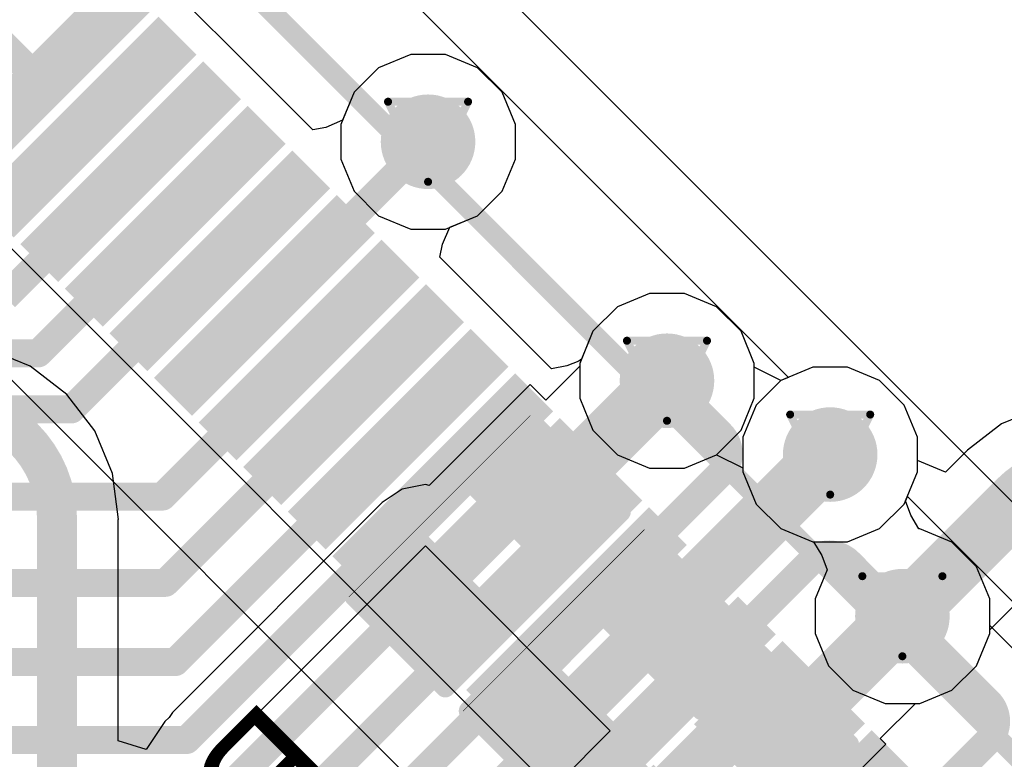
# Model space of a CAD drawing. Header units: inches. Extents: x 0 to 12.2, y 0 to 7.
# Tile 45 of 154: x 1.777 to 2.022, y 2.156 to 2.34. Entities that reach past the tile are written whole.
import ezdxf

# ---------------------------------------------------------------- set-up
doc = ezdxf.new("R2010")
doc.units = ezdxf.units.IN
doc.header["$MEASUREMENT"] = 0
for name, color, linetype in [('Bottom Layer', 5, 'Continuous'), ('Bottom Overlay', 54, 'Continuous'), ('Bottom Paste', 16, 'Continuous'), ('Bottom Solder', 6, 'Continuous'), ('Drill Drawing', 1, 'Continuous'), ('Layer 1', 16, 'Continuous'), ('Layer 2', 76, 'Continuous'), ('Top Layer', 1, 'Continuous'), ('Top Overlay', 2, 'Continuous'), ('Top Paste', 8, 'Continuous'), ('Top Solder', 216, 'Continuous'), ('Via Holes', 16, 'Continuous')]:
    doc.layers.add(name, color=color, linetype=linetype)
doc.styles.add('Arial', font='txt', dxfattribs={"height": 0.2})

# ---------------------------------------------------------------- blocks, each defined once
blk = doc.blocks.new('LQFP_128_EP_14_14__28')
at = {"layer": 'Top Layer'}
for points in [[(-0.248037, -0.2696725), (-0.240163, -0.2696725), (-0.240163, -0.3287275), (-0.248037, -0.3287275)], [(-0.232287, -0.2696725), (-0.224413, -0.2696725), (-0.224413, -0.3287275), (-0.232287, -0.3287275)], [(-0.2165371, -0.2696725), (-0.2086631, -0.2696725), (-0.2086631, -0.3287275), (-0.2165371, -0.3287275)], [(-0.200787, -0.2696725), (-0.192913, -0.2696725), (-0.192913, -0.3287275), (-0.200787, -0.3287275)], [(-0.185037, -0.2696725), (-0.177163, -0.2696725), (-0.177163, -0.3287275), (-0.185037, -0.3287275)], [(-0.1692871, -0.2696725), (-0.1614131, -0.2696725), (-0.1614131, -0.3287275), (-0.1692871, -0.3287275)], [(-0.153537, -0.2696725), (-0.145663, -0.2696725), (-0.145663, -0.3287275), (-0.153537, -0.3287275)], [(-0.1377971, -0.2696725), (-0.1299231, -0.2696725), (-0.1299231, -0.3287275), (-0.1377971, -0.3287275)], [(-0.1220371, -0.2696725), (-0.1141631, -0.2696725), (-0.1141631, -0.3287275), (-0.1220371, -0.3287275)], [(-0.106297, -0.2696725), (-0.098423, -0.2696725), (-0.098423, -0.3287275), (-0.106297, -0.3287275)], [(-0.090537, -0.2696725), (-0.082663, -0.2696725), (-0.082663, -0.3287275), (-0.090537, -0.3287275)], [(-0.074807, -0.2696725), (-0.066933, -0.2696725), (-0.066933, -0.3287275), (-0.074807, -0.3287275)], [(-0.0590371, -0.2696725), (-0.0511631, -0.2696725), (-0.0511631, -0.3287275), (-0.0590371, -0.3287275)], [(-0.0433071, -0.2696725), (-0.0354331, -0.2696725), (-0.0354331, -0.3287275), (-0.0433071, -0.3287275)], [(-0.027557, -0.2696725), (-0.019683, -0.2696725), (-0.019683, -0.3287275), (-0.027557, -0.3287275)], [(-0.011807, -0.2696725), (-0.003933, -0.2696725), (-0.003933, -0.3287275), (-0.011807, -0.3287275)], [(0.003933, -0.2696725), (0.011807, -0.2696725), (0.011807, -0.3287275), (0.003933, -0.3287275)], [(0.019683, -0.2696725), (0.027557, -0.2696725), (0.027557, -0.3287275), (0.019683, -0.3287275)]]:
    blk.add_hatch(color=1, dxfattribs=at).paths.add_polyline_path(points)
at = {"layer": 'Top Paste'}
for points in [[(-0.248037, -0.2696725), (-0.240163, -0.2696725), (-0.240163, -0.3287275), (-0.248037, -0.3287275)], [(-0.232287, -0.2696725), (-0.224413, -0.2696725), (-0.224413, -0.3287275), (-0.232287, -0.3287275)], [(-0.2165371, -0.2696725), (-0.2086631, -0.2696725), (-0.2086631, -0.3287275), (-0.2165371, -0.3287275)], [(-0.200787, -0.2696725), (-0.192913, -0.2696725), (-0.192913, -0.3287275), (-0.200787, -0.3287275)], [(-0.185037, -0.2696725), (-0.177163, -0.2696725), (-0.177163, -0.3287275), (-0.185037, -0.3287275)], [(-0.1692871, -0.2696725), (-0.1614131, -0.2696725), (-0.1614131, -0.3287275), (-0.1692871, -0.3287275)], [(-0.153537, -0.2696725), (-0.145663, -0.2696725), (-0.145663, -0.3287275), (-0.153537, -0.3287275)], [(-0.1377971, -0.2696725), (-0.1299231, -0.2696725), (-0.1299231, -0.3287275), (-0.1377971, -0.3287275)], [(-0.1220371, -0.2696725), (-0.1141631, -0.2696725), (-0.1141631, -0.3287275), (-0.1220371, -0.3287275)], [(-0.106297, -0.2696725), (-0.098423, -0.2696725), (-0.098423, -0.3287275), (-0.106297, -0.3287275)], [(-0.090537, -0.2696725), (-0.082663, -0.2696725), (-0.082663, -0.3287275), (-0.090537, -0.3287275)], [(-0.074807, -0.2696725), (-0.066933, -0.2696725), (-0.066933, -0.3287275), (-0.074807, -0.3287275)], [(-0.0590371, -0.2696725), (-0.0511631, -0.2696725), (-0.0511631, -0.3287275), (-0.0590371, -0.3287275)], [(-0.0433071, -0.2696725), (-0.0354331, -0.2696725), (-0.0354331, -0.3287275), (-0.0433071, -0.3287275)], [(-0.027557, -0.2696725), (-0.019683, -0.2696725), (-0.019683, -0.3287275), (-0.027557, -0.3287275)], [(-0.011807, -0.2696725), (-0.003933, -0.2696725), (-0.003933, -0.3287275), (-0.011807, -0.3287275)], [(0.003933, -0.2696725), (0.011807, -0.2696725), (0.011807, -0.3287275), (0.003933, -0.3287275)], [(0.019683, -0.2696725), (0.027557, -0.2696725), (0.027557, -0.3287275), (0.019683, -0.3287275)]]:
    blk.add_hatch(color=8, dxfattribs=at).paths.add_polyline_path(points)
at = {"layer": 'Top Solder'}
for points in [[(-0.2507929, -0.2669166), (-0.2374071, -0.2669166), (-0.2374071, -0.3314834), (-0.2507929, -0.3314834)], [(-0.2350429, -0.2669166), (-0.2216571, -0.2669166), (-0.2216571, -0.3314834), (-0.2350429, -0.3314834)], [(-0.219293, -0.2669166), (-0.2059072, -0.2669166), (-0.2059072, -0.3314834), (-0.219293, -0.3314834)], [(-0.2035429, -0.2669166), (-0.1901571, -0.2669166), (-0.1901571, -0.3314834), (-0.2035429, -0.3314834)], [(-0.1877929, -0.2669166), (-0.1744071, -0.2669166), (-0.1744071, -0.3314834), (-0.1877929, -0.3314834)], [(-0.172043, -0.2669166), (-0.1586572, -0.2669166), (-0.1586572, -0.3314834), (-0.172043, -0.3314834)], [(-0.1562929, -0.2669166), (-0.1429071, -0.2669166), (-0.1429071, -0.3314834), (-0.1562929, -0.3314834)], [(-0.140553, -0.2669166), (-0.1271672, -0.2669166), (-0.1271672, -0.3314834), (-0.140553, -0.3314834)], [(-0.124793, -0.2669166), (-0.1114072, -0.2669166), (-0.1114072, -0.3314834), (-0.124793, -0.3314834)], [(-0.1090529, -0.2669166), (-0.0956671, -0.2669166), (-0.0956671, -0.3314834), (-0.1090529, -0.3314834)], [(-0.0932929, -0.2669166), (-0.0799071, -0.2669166), (-0.0799071, -0.3314834), (-0.0932929, -0.3314834)], [(-0.0775629, -0.2669166), (-0.0641771, -0.2669166), (-0.0641771, -0.3314834), (-0.0775629, -0.3314834)], [(-0.061793, -0.2669166), (-0.0484072, -0.2669166), (-0.0484072, -0.3314834), (-0.061793, -0.3314834)], [(-0.046063, -0.2669166), (-0.0326772, -0.2669166), (-0.0326772, -0.3314834), (-0.046063, -0.3314834)], [(-0.0303129, -0.2669166), (-0.0169271, -0.2669166), (-0.0169271, -0.3314834), (-0.0303129, -0.3314834)], [(-0.0145629, -0.2669166), (-0.0011771, -0.2669166), (-0.0011771, -0.3314834), (-0.0145629, -0.3314834)], [(0.0011771, -0.2669166), (0.0145629, -0.2669166), (0.0145629, -0.3314834), (0.0011771, -0.3314834)], [(0.0169271, -0.2669166), (0.0303129, -0.2669166), (0.0303129, -0.3314834), (0.0169271, -0.3314834)]]:
    blk.add_hatch(color=216, dxfattribs=at).paths.add_polyline_path(points)
at = {"layer": 'Top Overlay', "const_width": 0.005}
blk.add_lwpolyline([(-0.24606, -0.24606), (0.24606, -0.24606)], dxfattribs=at)
blk = doc.blocks.new('R___0402_B_145')
at = {"layer": 'Bottom Layer'}
for points in [[(-0.0095, 0.0125), (-0.0095, -0.0125), (-0.0275, -0.0125), (-0.0275, 0.0125)], [(0.0275, 0.0125), (0.0275, -0.0125), (0.0095, -0.0125), (0.0095, 0.0125)]]:
    blk.add_hatch(color=5, dxfattribs=at).paths.add_polyline_path(points)
at = {"layer": 'Bottom Paste'}
for points in [[(-0.0095, 0.0125), (-0.0095, -0.0125), (-0.0275, -0.0125), (-0.0275, 0.0125)], [(0.0275, 0.0125), (0.0275, -0.0125), (0.0095, -0.0125), (0.0095, 0.0125)]]:
    blk.add_hatch(color=16, dxfattribs=at).paths.add_polyline_path(points)
at = {"layer": 'Bottom Solder'}
for points in [[(-0.0073346, 0.0146654), (-0.0073346, -0.0146654), (-0.0296654, -0.0146654), (-0.0296654, 0.0146654)], [(0.0296654, 0.0146654), (0.0296654, -0.0146654), (0.0073346, -0.0146654), (0.0073346, 0.0146654)]]:
    blk.add_hatch(color=6, dxfattribs=at).paths.add_polyline_path(points)
at = {"layer": 'Bottom Overlay'}
for points, const_width in [([(-0.031, 0.016), (0.031, 0.016)], 0.005), ([(-0.031, 0.016), (-0.031, -0.016)], 0.005), ([(0.031, 0.016), (0.031, -0.016)], 0.005), ([(-0.032, 0.017), (0.032, 0.017)], 0.000127), ([(-0.031, -0.016), (0.031, -0.016)], 0.005)]:
    blk.add_lwpolyline(points, dxfattribs=dict(at, const_width=const_width))
for points, const_width in [([(-0.03225, 0.016, 1), (-0.02975, 0.016, 1)], 0.0025), ([(-0.03225, 0.016, 1), (-0.02975, 0.016, 1)], 0.0025), ([(0.02975, 0.016, 1), (0.03225, 0.016, 1)], 0.0025), ([(0.02975, 0.016, 1), (0.03225, 0.016, 1)], 0.0025), ([(-0.0320317, 0.017, 1), (-0.0319683, 0.017, 1)], 6.35e-05), ([(0.0319683, 0.017, 1), (0.0320317, 0.017, 1)], 6.35e-05), ([(-0.03225, -0.016, 1), (-0.02975, -0.016, 1)], 0.0025), ([(-0.03225, -0.016, 1), (-0.02975, -0.016, 1)], 0.0025), ([(0.02975, -0.016, 1), (0.03225, -0.016, 1)], 0.0025), ([(0.02975, -0.016, 1), (0.03225, -0.016, 1)], 0.0025)]:
    blk.add_lwpolyline(points, format="xyb", close=True, dxfattribs=dict(at, const_width=const_width))
blk = doc.blocks.new('R___0402_B_146')
at = {"layer": 'Bottom Layer'}
for points in [[(-0.0095, 0.0125), (-0.0095, -0.0125), (-0.0275, -0.0125), (-0.0275, 0.0125)], [(0.0275, 0.0125), (0.0275, -0.0125), (0.0095, -0.0125), (0.0095, 0.0125)]]:
    blk.add_hatch(color=5, dxfattribs=at).paths.add_polyline_path(points)
at = {"layer": 'Bottom Paste'}
for points in [[(-0.0095, 0.0125), (-0.0095, -0.0125), (-0.0275, -0.0125), (-0.0275, 0.0125)], [(0.0275, 0.0125), (0.0275, -0.0125), (0.0095, -0.0125), (0.0095, 0.0125)]]:
    blk.add_hatch(color=16, dxfattribs=at).paths.add_polyline_path(points)
at = {"layer": 'Bottom Solder'}
for points in [[(-0.0073346, 0.0146654), (-0.0073346, -0.0146654), (-0.0296654, -0.0146654), (-0.0296654, 0.0146654)], [(0.0296654, 0.0146654), (0.0296654, -0.0146654), (0.0073346, -0.0146654), (0.0073346, 0.0146654)]]:
    blk.add_hatch(color=6, dxfattribs=at).paths.add_polyline_path(points)
at = {"layer": 'Bottom Overlay'}
for points, const_width in [([(-0.031, 0.016), (0.031, 0.016)], 0.005), ([(-0.031, 0.016), (-0.031, -0.016)], 0.005), ([(0.031, 0.016), (0.031, -0.016)], 0.005), ([(-0.032, 0.017), (0.032, 0.017)], 0.000127), ([(-0.031, -0.016), (0.031, -0.016)], 0.005)]:
    blk.add_lwpolyline(points, dxfattribs=dict(at, const_width=const_width))
for points, const_width in [([(-0.03225, 0.016, 1), (-0.02975, 0.016, 1)], 0.0025), ([(-0.03225, 0.016, 1), (-0.02975, 0.016, 1)], 0.0025), ([(0.02975, 0.016, 1), (0.03225, 0.016, 1)], 0.0025), ([(0.02975, 0.016, 1), (0.03225, 0.016, 1)], 0.0025), ([(-0.0320317, 0.017, 1), (-0.0319683, 0.017, 1)], 6.35e-05), ([(0.0319683, 0.017, 1), (0.0320317, 0.017, 1)], 6.35e-05), ([(-0.03225, -0.016, 1), (-0.02975, -0.016, 1)], 0.0025), ([(-0.03225, -0.016, 1), (-0.02975, -0.016, 1)], 0.0025), ([(0.02975, -0.016, 1), (0.03225, -0.016, 1)], 0.0025), ([(0.02975, -0.016, 1), (0.03225, -0.016, 1)], 0.0025)]:
    blk.add_lwpolyline(points, format="xyb", close=True, dxfattribs=dict(at, const_width=const_width))
blk = doc.blocks.new('C___0402_B_313')
at = {"layer": 'Bottom Layer'}
for points in [[(-0.0095, 0.0125001), (-0.0095, -0.0124999), (-0.0275, -0.0124999), (-0.0275, 0.0125001)], [(0.0275, 0.0125), (0.0275, -0.0125), (0.0095, -0.0125), (0.0095, 0.0125)]]:
    blk.add_hatch(color=5, dxfattribs=at).paths.add_polyline_path(points)
at = {"layer": 'Bottom Paste'}
for points in [[(-0.0095, 0.0125001), (-0.0095, -0.0124999), (-0.0275, -0.0124999), (-0.0275, 0.0125001)], [(0.0275, 0.0125), (0.0275, -0.0125), (0.0095, -0.0125), (0.0095, 0.0125)]]:
    blk.add_hatch(color=16, dxfattribs=at).paths.add_polyline_path(points)
at = {"layer": 'Bottom Solder'}
for points in [[(-0.0071378, 0.0148623), (-0.0071378, -0.0148621), (-0.0298622, -0.0148621), (-0.0298622, 0.0148623)], [(0.0298622, 0.0148622), (0.0298622, -0.0148622), (0.0071378, -0.0148622), (0.0071378, 0.0148622)]]:
    blk.add_hatch(color=6, dxfattribs=at).paths.add_polyline_path(points)
at = {"layer": 'Bottom Overlay', "const_width": 0.005}
for points in [[(-0.011, 0.0160001), (-0.031, 0.016)], [(-0.031, -0.016), (-0.031, 0.016)], [(0.0310001, 0.0160001), (0.011, 0.016)], [(0.031, -0.016), (0.0310001, 0.0160001)], [(-0.011, -0.0159999), (-0.031, -0.016)], [(0.031, -0.016), (0.011, -0.016)]]:
    blk.add_lwpolyline(points, dxfattribs=at)
at = {"layer": 'Bottom Overlay', "const_width": 0.0025}
for points in [[(-0.03225, 0.016, 1), (-0.02975, 0.016, 1)], [(-0.03225, 0.016, 1), (-0.02975, 0.016, 1)], [(-0.01225, 0.0160001, 1), (-0.00975, 0.0160001, 1)], [(0.00975, 0.016, 1), (0.01225, 0.016, 1)], [(0.0297501, 0.0160001, 1), (0.0322501, 0.0160001, 1)], [(0.0297501, 0.0160001, 1), (0.0322501, 0.0160001, 1)], [(-0.03225, -0.016, 1), (-0.02975, -0.016, 1)], [(-0.03225, -0.016, 1), (-0.02975, -0.016, 1)], [(-0.01225, -0.0159999, 1), (-0.00975, -0.0159999, 1)], [(0.00975, -0.016, 1), (0.01225, -0.016, 1)], [(0.02975, -0.016, 1), (0.03225, -0.016, 1)], [(0.02975, -0.016, 1), (0.03225, -0.016, 1)]]:
    blk.add_lwpolyline(points, format="xyb", close=True, dxfattribs=at)
blk = doc.blocks.new('C___0402_B_316')
at = {"layer": 'Bottom Layer'}
for points in [[(-0.0095, 0.0124999), (-0.0095, -0.0125001), (-0.0275, -0.0125001), (-0.0275, 0.0124999)], [(0.0275, 0.0124999), (0.0275, -0.0125001), (0.0095, -0.0125001), (0.0095, 0.0124999)]]:
    blk.add_hatch(color=5, dxfattribs=at).paths.add_polyline_path(points)
at = {"layer": 'Bottom Paste'}
for points in [[(-0.0095, 0.0124999), (-0.0095, -0.0125001), (-0.0275, -0.0125001), (-0.0275, 0.0124999)], [(0.0275, 0.0124999), (0.0275, -0.0125001), (0.0095, -0.0125001), (0.0095, 0.0124999)]]:
    blk.add_hatch(color=16, dxfattribs=at).paths.add_polyline_path(points)
at = {"layer": 'Bottom Solder'}
for points in [[(-0.0071378, 0.0148621), (-0.0071378, -0.0148623), (-0.0298622, -0.0148623), (-0.0298622, 0.0148621)], [(0.0298622, 0.0148621), (0.0298622, -0.0148623), (0.0071378, -0.0148623), (0.0071378, 0.0148621)]]:
    blk.add_hatch(color=6, dxfattribs=at).paths.add_polyline_path(points)
at = {"layer": 'Bottom Overlay', "const_width": 0.005}
for points in [[(-0.0310001, 0.0159999), (-0.011, 0.016)], [(-0.0310001, 0.0159999), (-0.0310001, -0.0160001)], [(0.011, 0.0159999), (0.031, 0.016)], [(0.031, 0.016), (0.031, -0.016)], [(-0.0310001, -0.0160001), (-0.011, -0.0160001)], [(0.011, -0.0160001), (0.031, -0.016)]]:
    blk.add_lwpolyline(points, dxfattribs=at)
at = {"layer": 'Bottom Overlay', "const_width": 0.0025}
for points in [[(-0.0322501, 0.0159999, 1), (-0.0297501, 0.0159999, 1)], [(-0.0322501, 0.0159999, 1), (-0.0297501, 0.0159999, 1)], [(-0.01225, 0.016, 1), (-0.00975, 0.016, 1)], [(0.00975, 0.0159999, 1), (0.01225, 0.0159999, 1)], [(0.02975, 0.016, 1), (0.03225, 0.016, 1)], [(0.02975, 0.016, 1), (0.03225, 0.016, 1)], [(-0.0322501, -0.0160001, 1), (-0.0297501, -0.0160001, 1)], [(-0.0322501, -0.0160001, 1), (-0.0297501, -0.0160001, 1)], [(-0.01225, -0.0160001, 1), (-0.00975, -0.0160001, 1)], [(0.00975, -0.0160001, 1), (0.01225, -0.0160001, 1)], [(0.02975, -0.016, 1), (0.03225, -0.016, 1)], [(0.02975, -0.016, 1), (0.03225, -0.016, 1)]]:
    blk.add_lwpolyline(points, format="xyb", close=True, dxfattribs=at)

msp = doc.modelspace()

# ---------------------------------------------------------------- hatches: boundary and pattern name
at = {"layer": 'Bottom Layer'}
h = msp.add_hatch(color=5, dxfattribs=at)
edge = h.paths.add_edge_path()
edge.add_arc((1.8785368, 2.3097662), 0.011811, 0, 360)
h = msp.add_hatch(color=5, dxfattribs=at)
edge = h.paths.add_edge_path()
edge.add_arc((1.9382215, 2.2500815), 0.011811, 0, 360)
h = msp.add_hatch(color=5, dxfattribs=at)
edge = h.paths.add_edge_path()
edge.add_arc((1.9789886, 2.2316478), 0.011811, 0, 360)
h = msp.add_hatch(color=5, dxfattribs=at)
edge = h.paths.add_edge_path()
edge.add_arc((1.9970289, 2.1912741), 0.011811, 0, 360)
at = {"layer": 'Layer 1'}
h = msp.add_hatch(color=16, dxfattribs=at)
edge = h.paths.add_edge_path()
edge.add_arc((1.8785368, 2.3097662), 0.011811, 0, 360)
h = msp.add_hatch(color=16, dxfattribs=at)
edge = h.paths.add_edge_path()
edge.add_arc((1.9382215, 2.2500815), 0.011811, 0, 360)
h = msp.add_hatch(color=16, dxfattribs=at)
edge = h.paths.add_edge_path()
edge.add_arc((1.9789886, 2.2316478), 0.011811, 0, 360)
h = msp.add_hatch(color=16, dxfattribs=at)
edge = h.paths.add_edge_path()
edge.add_arc((1.9970289, 2.1912741), 0.011811, 0, 360)
at = {"layer": 'Layer 2'}
h = msp.add_hatch(color=76, dxfattribs=at)
edge = h.paths.add_edge_path()
edge.add_arc((1.8785368, 2.3097662), 0.011811, 0, 360)
h = msp.add_hatch(color=76, dxfattribs=at)
edge = h.paths.add_edge_path()
edge.add_arc((1.9382215, 2.2500815), 0.011811, 0, 360)
h = msp.add_hatch(color=76, dxfattribs=at)
edge = h.paths.add_edge_path()
edge.add_arc((1.9789886, 2.2316478), 0.011811, 0, 360)
h = msp.add_hatch(color=76, dxfattribs=at)
edge = h.paths.add_edge_path()
edge.add_arc((1.9970289, 2.1912741), 0.011811, 0, 360)
at = {"layer": 'Top Layer'}
h = msp.add_hatch(color=1, dxfattribs=at)
edge = h.paths.add_edge_path()
edge.add_arc((1.8785368, 2.3097662), 0.011811, 0, 360)
h = msp.add_hatch(color=1, dxfattribs=at)
edge = h.paths.add_edge_path()
edge.add_arc((1.9382215, 2.2500815), 0.011811, 0, 360)
h = msp.add_hatch(color=1, dxfattribs=at)
edge = h.paths.add_edge_path()
edge.add_arc((1.9789886, 2.2316478), 0.011811, 0, 360)
h = msp.add_hatch(color=1, dxfattribs=at)
edge = h.paths.add_edge_path()
edge.add_arc((1.9970289, 2.1912741), 0.011811, 0, 360)
at = {"layer": 'Via Holes'}
h = msp.add_hatch(color=7, dxfattribs=at)
edge = h.paths.add_edge_path()
edge.add_arc((1.8785368, 2.3097662), 0.0059055, 0, 360)
h = msp.add_hatch(color=7, dxfattribs=at)
edge = h.paths.add_edge_path()
edge.add_arc((1.9382215, 2.2500815), 0.0059055, 0, 360)
h = msp.add_hatch(color=7, dxfattribs=at)
edge = h.paths.add_edge_path()
edge.add_arc((1.9789886, 2.2316478), 0.0059055, 0, 360)
h = msp.add_hatch(color=7, dxfattribs=at)
edge = h.paths.add_edge_path()
edge.add_arc((1.9970289, 2.1912741), 0.0059055, 0, 360)

# ---------------------------------------------------------------- linework, layer by layer
at = {"layer": 'Bottom Layer'}
for p, q in [((1.8741983, 2.3315772), (1.8661819, 2.3282567)), ((1.8828753, 2.3315772), (1.8741983, 2.3315772)), ((1.8908917, 2.3282567), (1.8828753, 2.3315772)), ((1.8661819, 2.3282567), (1.8600463, 2.3221211)), ((1.8970273, 2.3221211), (1.8908917, 2.3282567)), ((1.8600463, 2.3221211), (1.8567258, 2.3141047)), ((1.9003478, 2.3141047), (1.8970273, 2.3221211)), ((1.8567258, 2.3141047), (1.8567258, 2.3054277)), ((1.9003478, 2.3054277), (1.9003478, 2.3141047)), ((1.8567258, 2.3054277), (1.8600463, 2.2974113)), ((1.8970273, 2.2974113), (1.9003478, 2.3054277)), ((1.8600463, 2.2974113), (1.8661819, 2.2912757)), ((1.8908917, 2.2912757), (1.8970273, 2.2974113)), ((1.8661819, 2.2912757), (1.8741983, 2.2879552)), ((1.8828753, 2.2879552), (1.8908917, 2.2912757)), ((1.8741983, 2.2879552), (1.8828753, 2.2879552)), ((1.933883, 2.2718925), (1.9258666, 2.268572)), ((1.94256, 2.2718925), (1.933883, 2.2718925)), ((1.9505764, 2.268572), (1.94256, 2.2718925)), ((1.9258666, 2.268572), (1.919731, 2.2624364)), ((1.956712, 2.2624364), (1.9505764, 2.268572)), ((1.919731, 2.2624364), (1.9164105, 2.25442)), ((1.9600325, 2.25442), (1.956712, 2.2624364)), ((1.7791666, 2.2536845), (1.7685239, 2.2580929)), ((1.7883057, 2.2466719), (1.7791666, 2.2536845)), ((1.9164105, 2.2536919), (1.9079626, 2.245244)), ((1.9164105, 2.25442), (1.9164105, 2.2536919)), ((1.9600325, 2.2534367), (1.9600325, 2.25442)), ((1.9666338, 2.2501383), (1.9600325, 2.2534367)), ((1.9746501, 2.2534588), (1.9666338, 2.2501383)), ((1.9833271, 2.2534588), (1.9746501, 2.2534588)), ((1.9913435, 2.2501383), (1.9833271, 2.2534588)), ((1.904054, 2.2491526), (1.8788517, 2.2239503)), ((1.9079626, 2.245244), (1.904054, 2.2491526)), ((1.9974791, 2.2440027), (1.9913435, 2.2501383)), ((1.7953183, 2.2375328), (1.7883057, 2.2466719)), ((2.0007996, 2.2359863), (1.9974791, 2.2440027)), ((2.0317302, 2.2434222), (2.0218013, 2.2393095)), ((2.0218013, 2.2393095), (2.0132749, 2.2327674)), ((1.7997267, 2.2268901), (1.7953183, 2.2375328)), ((2.0007996, 2.2301779), (2.0007996, 2.2359863)), ((2.013266, 2.2327447), (2.0077777, 2.2272565)), ((2.0132749, 2.2327674), (2.0132613, 2.2327495)), ((2.0132613, 2.2327495), (2.013266, 2.2327447)), ((2.0077777, 2.2272565), (2.0007996, 2.2301779)), ((1.8012303, 2.2154691), (1.7997267, 2.2268901)), ((1.877891, 2.2241414), (1.8720383, 2.2229772)), ((1.8788517, 2.2239503), (1.877891, 2.2241414)), ((1.8720383, 2.2229772), (1.8670766, 2.2196619)), ((1.8670766, 2.2196619), (1.8146809, 2.1672662)), ((1.8011467, 2.1601395), (1.8011467, 2.2154691)), ((1.8011467, 2.2154691), (1.8012303, 2.2154691)), ((1.8254953, 2.1564518), (1.877891, 2.2088475)), ((1.877891, 2.2088475), (1.9240647, 2.1626738)), ((2.0188399, 2.1878515), (2.033564, 2.2025757)), ((2.0155194, 2.1789192), (2.0188399, 2.1869356)), ((2.0188399, 2.1869356), (2.0188399, 2.1878515)), ((2.0093838, 2.1727836), (2.0155194, 2.1789192)), ((2.0013674, 2.1694631), (2.0093838, 2.1727836)), ((1.9915036, 2.160703), (2.0002637, 2.1694631)), ((2.0002637, 2.1694631), (2.0013674, 2.1694631)), ((1.8146809, 2.1672662), (1.8138442, 2.1660139)), ((1.8127789, 2.1649487), (1.8081467, 2.1580161)), ((1.8138442, 2.1660139), (1.8127789, 2.1649487)), ((1.9240647, 2.1626738), (1.8627396, 2.1013485)), ((1.8081467, 2.1580161), (1.8011467, 2.1601395)), ((1.9928658, 2.1593407), (1.9915036, 2.160703)), ((1.9672028, 2.1336778), (1.9928658, 2.1593407)), ((1.8158988, 2.1420896), (1.8254953, 2.1564518))]:
    msp.add_line(p, q, dxfattribs=at)
for points, const_width in [([(1.9075289, 2.2195767), (1.9380337, 2.2500815)], 0.015), ([(1.9372091, 2.1902489), (1.978608, 2.2316478)], 0.015), ([(1.9075289, 2.2178077), (1.9075289, 2.2195767)], 0.015), ([(1.9970289, 2.1912741), (2.0258897, 2.2201349)], 0.015), ([(1.7858528, 0.9985223), (1.7858528, 2.2154691)], 0.01), ([(1.9372091, 2.1881275), (1.9372091, 2.1902489)], 0.015), ([(1.9663363, 2.1607693), (1.9968411, 2.1912741)], 0.015)]:
    msp.add_lwpolyline(points, dxfattribs=dict(at, const_width=const_width))
for points, const_width in [([(1.9342837, 2.2500815, 1), (1.9417837, 2.2500815, 1)], 0.0075), ([(1.974858, 2.2316478, 1), (1.982358, 2.2316478, 1)], 0.0075), ([(1.9037789, 2.2195767, 1), (1.9112789, 2.2195767, 1)], 0.0075), ([(1.9037789, 2.2195767, 1), (1.9112789, 2.2195767, 1)], 0.0075), ([(2.0221397, 2.2201349, 1), (2.0296397, 2.2201349, 1)], 0.0075), ([(2.0221397, 2.2201349, 1), (2.0296397, 2.2201349, 1)], 0.0075), ([(1.9037789, 2.2178077, 1), (1.9112789, 2.2178077, 1)], 0.0075), ([(1.7833528, 2.2154691, 1), (1.7883528, 2.2154691, 1)], 0.005), ([(1.7833528, 2.2154691, 1), (1.7883528, 2.2154691, 1)], 0.005), ([(1.9334591, 2.1902489, 1), (1.9409591, 2.1902489, 1)], 0.0075), ([(1.9334591, 2.1902489, 1), (1.9409591, 2.1902489, 1)], 0.0075), ([(1.9930911, 2.1912741, 1), (2.0005911, 2.1912741, 1)], 0.0075), ([(1.9932789, 2.1912741, 1), (2.0007789, 2.1912741, 1)], 0.0075), ([(1.9334591, 2.1881275, 1), (1.9409591, 2.1881275, 1)], 0.0075), ([(1.9625863, 2.1607693, 1), (1.9700863, 2.1607693, 1)], 0.0075)]:
    msp.add_lwpolyline(points, format="xyb", close=True, dxfattribs=dict(at, const_width=const_width))
for points, const_width in [([(1.7571029, 2.244219, -0.4142135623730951), (1.7858528, 2.2154691)], 0.01), ([(2.0258897, 2.2201349, -0.4143707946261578), (2.0588721, 2.2201438)], 0.015)]:
    msp.add_lwpolyline(points, format="xyb", dxfattribs=dict(at, const_width=const_width))
at = {"layer": 'Drill Drawing', "const_width": 0.002}
for points in [[(1.8685368, 2.3197662), (1.8885368, 2.3197662)], [(1.8685368, 2.3197662), (1.8785368, 2.2997662)], [(1.8785368, 2.2997662), (1.8885368, 2.3197662)], [(1.9282215, 2.2600815), (1.9482215, 2.2600815)], [(1.9282215, 2.2600815), (1.9382215, 2.2400815)], [(1.9382215, 2.2400815), (1.9482215, 2.2600815)], [(1.9689886, 2.2416478), (1.9889886, 2.2416478)], [(1.9689886, 2.2416478), (1.9789886, 2.2216478)], [(1.9789886, 2.2216478), (1.9889886, 2.2416478)], [(1.9870289, 2.2012741), (2.0070289, 2.2012741)], [(1.9870289, 2.2012741), (1.9970289, 2.1812741)], [(1.9970289, 2.1812741), (2.0070289, 2.2012741)]]:
    msp.add_lwpolyline(points, dxfattribs=at)
at = {"layer": 'Drill Drawing', "const_width": 0.001}
for points in [[(1.8680368, 2.3197662, 1), (1.8690368, 2.3197662, 1)], [(1.8680368, 2.3197662, 1), (1.8690368, 2.3197662, 1)], [(1.8880368, 2.3197662, 1), (1.8890368, 2.3197662, 1)], [(1.8880368, 2.3197662, 1), (1.8890368, 2.3197662, 1)], [(1.8780368, 2.2997662, 1), (1.8790368, 2.2997662, 1)], [(1.8780368, 2.2997662, 1), (1.8790368, 2.2997662, 1)], [(1.9277215, 2.2600815, 1), (1.9287215, 2.2600815, 1)], [(1.9277215, 2.2600815, 1), (1.9287215, 2.2600815, 1)], [(1.9477215, 2.2600815, 1), (1.9487215, 2.2600815, 1)], [(1.9477215, 2.2600815, 1), (1.9487215, 2.2600815, 1)], [(1.9377215, 2.2400815, 1), (1.9387215, 2.2400815, 1)], [(1.9377215, 2.2400815, 1), (1.9387215, 2.2400815, 1)], [(1.9684886, 2.2416478, 1), (1.9694886, 2.2416478, 1)], [(1.9684886, 2.2416478, 1), (1.9694886, 2.2416478, 1)], [(1.9884886, 2.2416478, 1), (1.9894886, 2.2416478, 1)], [(1.9884886, 2.2416478, 1), (1.9894886, 2.2416478, 1)], [(1.9784886, 2.2216478, 1), (1.9794886, 2.2216478, 1)], [(1.9784886, 2.2216478, 1), (1.9794886, 2.2216478, 1)], [(1.9865289, 2.2012741, 1), (1.9875289, 2.2012741, 1)], [(1.9865289, 2.2012741, 1), (1.9875289, 2.2012741, 1)], [(2.0065289, 2.2012741, 1), (2.0075289, 2.2012741, 1)], [(2.0065289, 2.2012741, 1), (2.0075289, 2.2012741, 1)], [(1.9965289, 2.1812741, 1), (1.9975289, 2.1812741, 1)], [(1.9965289, 2.1812741, 1), (1.9975289, 2.1812741, 1)]]:
    msp.add_lwpolyline(points, format="xyb", close=True, dxfattribs=at)
at = {"layer": 'Layer 1'}
for p, q in [((1.8741983, 2.3315772), (1.8661819, 2.3282567)), ((1.8828753, 2.3315772), (1.8741983, 2.3315772)), ((1.8908917, 2.3282567), (1.8828753, 2.3315772)), ((1.8661819, 2.3282567), (1.8600463, 2.3221211)), ((1.8970273, 2.3221211), (1.8908917, 2.3282567)), ((1.8600463, 2.3221211), (1.8567258, 2.3141047)), ((1.9003478, 2.3141047), (1.8970273, 2.3221211)), ((1.8567258, 2.3141047), (1.8567258, 2.3054277)), ((1.9003478, 2.3054277), (1.9003478, 2.3141047)), ((1.8567258, 2.3054277), (1.8600463, 2.2974113)), ((1.8970273, 2.2974113), (1.9003478, 2.3054277)), ((1.8600463, 2.2974113), (1.8661819, 2.2912757)), ((1.8908917, 2.2912757), (1.8970273, 2.2974113)), ((1.8661819, 2.2912757), (1.8741983, 2.2879552)), ((1.8828753, 2.2879552), (1.8908917, 2.2912757)), ((1.8741983, 2.2879552), (1.8828753, 2.2879552)), ((1.933883, 2.2718925), (1.9258666, 2.268572)), ((1.94256, 2.2718925), (1.933883, 2.2718925)), ((1.9505764, 2.268572), (1.94256, 2.2718925)), ((1.9258666, 2.268572), (1.919731, 2.2624364)), ((1.956712, 2.2624364), (1.9505764, 2.268572)), ((1.919731, 2.2624364), (1.9164105, 2.25442)), ((1.9600325, 2.25442), (1.956712, 2.2624364)), ((1.9164105, 2.25442), (1.9164105, 2.245743)), ((1.9600325, 2.2534367), (1.9600325, 2.25442)), ((1.9666338, 2.2501383), (1.9600325, 2.2534367)), ((1.9746501, 2.2534588), (1.9666338, 2.2501383)), ((1.9833271, 2.2534588), (1.9746501, 2.2534588)), ((1.9913435, 2.2501383), (1.9833271, 2.2534588)), ((1.9974791, 2.2440027), (1.9913435, 2.2501383)), ((1.9164105, 2.245743), (1.919731, 2.2377266)), ((2.0007996, 2.2359863), (1.9974791, 2.2440027)), ((1.919731, 2.2377266), (1.9258666, 2.231591)), ((2.0007996, 2.2273093), (2.0007996, 2.2359863)), ((1.9258666, 2.231591), (1.933883, 2.2282705)), ((1.94256, 2.2282705), (1.9505763, 2.231591)), ((1.9505763, 2.231591), (1.9571776, 2.2282926)), ((1.933883, 2.2282705), (1.94256, 2.2282705)), ((1.9571776, 2.2282926), (1.9571776, 2.2273093)), ((1.9571776, 2.2273093), (1.9604981, 2.2192929)), ((1.9978073, 2.2200851), (2.0007996, 2.2273093)), ((1.9604981, 2.2192929), (1.9666337, 2.2131573)), ((1.9991507, 2.2164822), (1.9978073, 2.2200851)), ((2.0011709, 2.2130851), (1.9991507, 2.2164822)), ((1.9666337, 2.2131573), (1.9746501, 2.2098368)), ((2.0013674, 2.2130851), (2.0011709, 2.2130851)), ((2.0093838, 2.2097646), (2.0013674, 2.2130851)), ((1.9746501, 2.2098368), (1.9748466, 2.2098368)), ((1.9748466, 2.2098368), (1.9768668, 2.2064397)), ((2.0155194, 2.203629), (2.0093838, 2.2097646)), ((1.9768668, 2.2064397), (1.9782102, 2.2028368)), ((1.9782102, 2.2028368), (1.9752179, 2.1956126)), ((2.0188399, 2.1956126), (2.0155194, 2.203629)), ((1.9752179, 2.1956126), (1.9752179, 2.1869356)), ((2.0188399, 2.1869356), (2.0188399, 2.1956126)), ((1.9752179, 2.1869356), (1.9785384, 2.1789192)), ((2.0155194, 2.1789192), (2.0188399, 2.1869356)), ((1.9785384, 2.1789192), (1.984674, 2.1727836)), ((2.0093838, 2.1727836), (2.0155194, 2.1789192)), ((1.984674, 2.1727836), (1.9926904, 2.1694631)), ((2.0013674, 2.1694631), (2.0093838, 2.1727836)), ((1.9926904, 2.1694631), (2.0013674, 2.1694631))]:
    msp.add_line(p, q, dxfattribs=at)
at = {"layer": 'Layer 2'}
for p, q in [((1.7992228, 2.4202565), (1.9685481, 2.2509312)), ((2.0389952, 2.2052976), (1.8680089, 2.3762839)), ((1.9612942, 2.0962542), (1.6875, 2.3700489)), ((1.666, 2.3587734), (1.9045679, 2.1202055)), ((1.933883, 2.2718925), (1.9258666, 2.268572)), ((1.94256, 2.2718925), (1.933883, 2.2718925)), ((1.9505764, 2.268572), (1.94256, 2.2718925)), ((1.9258666, 2.268572), (1.919731, 2.2624364)), ((1.956712, 2.2624364), (1.9505764, 2.268572)), ((1.919731, 2.2624364), (1.9164105, 2.25442)), ((1.9600325, 2.25442), (1.956712, 2.2624364)), ((1.9164105, 2.25442), (1.9164105, 2.245743)), ((1.9600325, 2.245743), (1.9600325, 2.25442)), ((1.9685481, 2.2509312), (1.9666337, 2.2501383)), ((1.9666337, 2.2501383), (1.9604981, 2.2440027)), ((1.9164105, 2.245743), (1.919731, 2.2377266)), ((1.956712, 2.2377266), (1.9600325, 2.245743)), ((1.9604981, 2.2440027), (1.9571776, 2.2359863)), ((1.919731, 2.2377266), (1.9258666, 2.231591)), ((1.9505764, 2.231591), (1.956712, 2.2377266)), ((1.9571776, 2.2359863), (1.9571776, 2.2273093)), ((1.9258666, 2.231591), (1.933883, 2.2282705)), ((1.94256, 2.2282705), (1.9505764, 2.231591)), ((1.933883, 2.2282705), (1.94256, 2.2282705)), ((1.9571776, 2.2273093), (1.9604981, 2.2192929)), ((1.9974791, 2.2192929), (1.998272, 2.2212073)), ((1.998272, 2.2212073), (2.0256963, 2.193783)), ((1.9604981, 2.2192929), (1.9666337, 2.2131573)), ((1.9913435, 2.2131573), (1.9974791, 2.2192929)), ((1.9666337, 2.2131573), (1.9746501, 2.2098368)), ((1.9833271, 2.2098368), (1.9913435, 2.2131573)), ((1.9746501, 2.2098368), (1.9833271, 2.2098368))]:
    msp.add_line(p, q, dxfattribs=at)
at = {"layer": 'Top Layer'}
for p, q in [((1.8334791, 2.328966), (1.8033825, 2.3590626)), ((1.8741983, 2.3315772), (1.8661819, 2.3282567)), ((1.8828753, 2.3315772), (1.8741983, 2.3315772)), ((1.8908917, 2.3282567), (1.8828753, 2.3315772)), ((1.8497258, 2.3127193), (1.8334791, 2.328966)), ((1.8661819, 2.3282567), (1.8600463, 2.3221211)), ((1.8970273, 2.3221211), (1.8908917, 2.3282567)), ((1.8600463, 2.3221211), (1.8571693, 2.3151754)), ((1.9003478, 2.3141047), (1.8970273, 2.3221211)), ((1.8571693, 2.3151754), (1.8529796, 2.3133633)), ((1.8529796, 2.3133633), (1.8497258, 2.3127193)), ((1.9003478, 2.3054277), (1.9003478, 2.3141047)), ((1.8970273, 2.2974113), (1.9003478, 2.3054277)), ((1.8908917, 2.2912757), (1.8970273, 2.2974113)), ((1.883946, 2.2883987), (1.8908917, 2.2912757)), ((1.8821339, 2.284209), (1.883946, 2.2883987)), ((1.8814899, 2.2809552), (1.8821339, 2.284209)), ((1.9094105, 2.2530346), (1.8814899, 2.2809552)), ((1.933883, 2.2718925), (1.9258666, 2.268572)), ((1.94256, 2.2718925), (1.933883, 2.2718925)), ((1.9505764, 2.268572), (1.94256, 2.2718925)), ((1.9258666, 2.268572), (1.919731, 2.2624364)), ((1.956712, 2.2624364), (1.9505764, 2.268572)), ((1.919731, 2.2624364), (1.916854, 2.2554907)), ((1.9600325, 2.25442), (1.956712, 2.2624364)), ((1.9132233, 2.2537893), (1.9094105, 2.2530346)), ((1.9162191, 2.2549651), (1.9132233, 2.2537893)), ((1.916854, 2.2554907), (1.9162191, 2.2549651)), ((1.9600325, 2.2534367), (1.9600325, 2.25442)), ((1.9666338, 2.2501383), (1.9600325, 2.2534367)), ((1.9746501, 2.2534588), (1.9666338, 2.2501383)), ((1.9833271, 2.2534588), (1.9746501, 2.2534588)), ((1.9913435, 2.2501383), (1.9833271, 2.2534588)), ((1.9974791, 2.2440027), (1.9913435, 2.2501383)), ((2.0007996, 2.2359863), (1.9974791, 2.2440027)), ((2.0007996, 2.2273093), (2.0007996, 2.2359863)), ((1.9978073, 2.2200851), (2.0007996, 2.2273093)), ((1.9991507, 2.2164822), (1.9978073, 2.2200851)), ((2.0011709, 2.2130851), (1.9991507, 2.2164822)), ((2.0013674, 2.2130851), (2.0011709, 2.2130851)), ((2.0093838, 2.2097646), (2.0013674, 2.2130851)), ((2.0155194, 2.203629), (2.0093838, 2.2097646)), ((2.0188399, 2.1956126), (2.0155194, 2.203629)), ((2.0188399, 2.188929), (2.0188399, 2.1956126)), ((2.0281497, 2.1796193), (2.0188399, 2.188929))]:
    msp.add_line(p, q, dxfattribs=at)
at = {"layer": 'Top Layer', "const_width": 0.007}
for points in [[(1.5816138, 2.5249309), (1.781973, 2.3245717)], [(1.781973, 2.3245717), (1.7819731, 2.3245717)], [(1.7650094, 2.2853344), (1.7931098, 2.3134348)], [(1.7931098, 2.3134348), (1.79311, 2.3134348)], [(1.8376577, 2.2688871), (1.8785368, 2.3097662)], [(1.7728608, 2.2709118), (1.8042469, 2.3022979)], [(1.7811348, 2.2569118), (1.8153839, 2.2911609)], [(1.7894086, 2.2429118), (1.8265208, 2.280024)], [(1.8122078, 2.2211632), (1.8487947, 2.2577501)], [(1.7076554, 2.2569118), (1.7811348, 2.2569118)], [(1.9382215, 2.2500815), (1.9516166, 2.2366865)], [(1.8129122, 2.199608), (1.8599245, 2.2466203)], [(1.6940964, 2.2429118), (1.7894086, 2.2429118)], [(1.8154288, 2.1798366), (1.8710685, 2.2354763)], [(1.9267532, 2.1797917), (1.9787989, 2.2318375)], [(1.9156162, 2.1909286), (1.9516166, 2.226929)], [(1.9516166, 2.226929), (1.9516228, 2.2269352)], [(1.818212, 2.16036), (1.8821984, 2.2243464)], [(1.7223713, 2.2211632), (1.8122078, 2.2211632)], [(1.8100089, 2.1298689), (1.8933424, 2.2132024)], [(1.937876, 2.1686688), (1.9738764, 2.2046692)], [(1.9738764, 2.2046692), (1.9738826, 2.2046754)], [(1.9836339, 2.2046692), (1.9970289, 2.1912741)], [(1.8126494, 2.1102638), (1.9044652, 2.2020796)], [(1.7491482, 2.199608), (1.8129122, 2.199608)], [(1.8209514, 2.0962638), (1.9156162, 2.1909286)], [(1.9970289, 2.191274), (2.018417, 2.1698861)], [(1.7051617, 2.1798366), (1.8154288, 2.1798366)], [(1.8225123, 2.0755791), (1.926739, 2.1798058)], [(1.7521482, 2.16036), (1.818212, 2.16036)], [(1.9824166, 2.1241282), (2.018417, 2.1601286)], [(2.018417, 2.1601286), (2.0184232, 2.1601348)], [(1.8068728, 2.0153918), (1.9490129, 2.1575319)]]:
    msp.add_lwpolyline(points, dxfattribs=at)
at = {"layer": 'Top Layer', "const_width": 0.0035}
for points in [[(1.780223, 2.3245717, 1), (1.783723, 2.3245717, 1)], [(1.780223, 2.3245717, 1), (1.783723, 2.3245717, 1)], [(1.7802231, 2.3245717, 1), (1.7837231, 2.3245717, 1)], [(1.7913598, 2.3134348, 1), (1.7948598, 2.3134348, 1)], [(1.7913598, 2.3134348, 1), (1.7948598, 2.3134348, 1)], [(1.79136, 2.3134348, 1), (1.79486, 2.3134348, 1)], [(1.8767868, 2.3097662, 1), (1.8802868, 2.3097662, 1)], [(1.8024969, 2.3022979, 1), (1.8059969, 2.3022979, 1)], [(1.8136339, 2.2911609, 1), (1.8171339, 2.2911609, 1)], [(1.8247708, 2.280024, 1), (1.8282708, 2.280024, 1)], [(1.8359077, 2.2688871, 1), (1.8394077, 2.2688871, 1)], [(1.8470447, 2.2577501, 1), (1.8505447, 2.2577501, 1)], [(1.7793848, 2.2569118, 1), (1.7828848, 2.2569118, 1)], [(1.7793848, 2.2569118, 1), (1.7828848, 2.2569118, 1)], [(1.9364715, 2.2500815, 1), (1.9399715, 2.2500815, 1)], [(1.8581745, 2.2466203, 1), (1.8616745, 2.2466203, 1)], [(1.7876586, 2.2429118, 1), (1.7911586, 2.2429118, 1)], [(1.7876586, 2.2429118, 1), (1.7911586, 2.2429118, 1)], [(1.8693185, 2.2354763, 1), (1.8728185, 2.2354763, 1)], [(1.9498666, 2.2366865, 1), (1.9533666, 2.2366865, 1)], [(1.9498666, 2.2366865, 1), (1.9533666, 2.2366865, 1)], [(1.9770489, 2.2318375, 1), (1.9805489, 2.2318375, 1)], [(1.9498666, 2.226929, 1), (1.9533666, 2.226929, 1)], [(1.9498666, 2.226929, 1), (1.9533666, 2.226929, 1)], [(1.9498666, 2.2269289, 1), (1.9533666, 2.2269289, 1)], [(1.9498728, 2.2269352, 1), (1.9533728, 2.2269352, 1)], [(1.8804484, 2.2243464, 1), (1.8839484, 2.2243464, 1)], [(1.8104578, 2.2211632, 1), (1.8139578, 2.2211632, 1)], [(1.8104578, 2.2211632, 1), (1.8139578, 2.2211632, 1)], [(1.8915924, 2.2132024, 1), (1.8950924, 2.2132024, 1)], [(1.9721264, 2.2046692, 1), (1.9756264, 2.2046692, 1)], [(1.9721264, 2.2046692, 1), (1.9756264, 2.2046692, 1)], [(1.9721264, 2.2046692, 1), (1.9756264, 2.2046692, 1)], [(1.9721326, 2.2046754, 1), (1.9756326, 2.2046754, 1)], [(1.9721326, 2.2046754, 1), (1.9756326, 2.2046754, 1)], [(1.9721326, 2.2046754, 1), (1.9756326, 2.2046754, 1)], [(1.9818839, 2.2046692, 1), (1.9853839, 2.2046692, 1)], [(1.9818839, 2.2046692, 1), (1.9853839, 2.2046692, 1)], [(1.9027152, 2.2020796, 1), (1.9062152, 2.2020796, 1)], [(1.8111622, 2.199608, 1), (1.8146622, 2.199608, 1)], [(1.8111622, 2.199608, 1), (1.8146622, 2.199608, 1)], [(1.9138662, 2.1909286, 1), (1.9173662, 2.1909286, 1)], [(1.9138662, 2.1909286, 1), (1.9173662, 2.1909286, 1)], [(1.9952789, 2.1912741, 1), (1.9987789, 2.1912741, 1)], [(1.9952789, 2.191274, 1), (1.9987789, 2.191274, 1)], [(1.8136788, 2.1798366, 1), (1.8171788, 2.1798366, 1)], [(1.8136788, 2.1798366, 1), (1.8171788, 2.1798366, 1)], [(1.924989, 2.1798058, 1), (1.928489, 2.1798058, 1)], [(1.9250032, 2.1797917, 1), (1.9285032, 2.1797917, 1)], [(1.936126, 2.1686688, 1), (1.939626, 2.1686688, 1)], [(2.016667, 2.1698861, 1), (2.020167, 2.1698861, 1)], [(2.016667, 2.1698861, 1), (2.020167, 2.1698861, 1)], [(1.816462, 2.16036, 1), (1.819962, 2.16036, 1)], [(1.816462, 2.16036, 1), (1.819962, 2.16036, 1)], [(2.016667, 2.1601286, 1), (2.020167, 2.1601286, 1)], [(2.016667, 2.1601286, 1), (2.020167, 2.1601286, 1)], [(2.016667, 2.1601286, 1), (2.020167, 2.1601286, 1)], [(2.0166732, 2.1601348, 1), (2.0201732, 2.1601348, 1)], [(2.0166732, 2.1601348, 1), (2.0201732, 2.1601348, 1)], [(2.0166732, 2.1601348, 1), (2.0201732, 2.1601348, 1)], [(1.9472629, 2.1575319, 1), (1.9507629, 2.1575319, 1)]]:
    msp.add_lwpolyline(points, format="xyb", close=True, dxfattribs=at)
at = {"layer": 'Top Layer', "const_width": 0.007}
for points in [[(1.9516166, 2.2366865, -0.4142135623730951), (1.9516166, 2.2269289)], [(1.9738826, 2.2046754, -0.4138383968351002), (1.9836339, 2.2046692)], [(1.9738764, 2.2046692, -0.0003154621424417), (1.9738826, 2.2046754)], [(2.018417, 2.1698861, -0.4138383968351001), (2.0184232, 2.1601348)], [(2.0184232, 2.1601348, -0.0003154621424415), (2.018417, 2.1601286)]]:
    msp.add_lwpolyline(points, format="xyb", dxfattribs=at)

# ---------------------------------------------------------------- block references
for name, p, rotation in [('LQFP_128_EP_14_14__28', (2.1661442, 2.3635333), 315), ('R___0402_B_146', (1.8934474, 2.2067262), 45), ('R___0402_B_145', (1.9219434, 2.1782302), 45), ('C___0402_B_316', (1.9504394, 2.1487342), 45), ('C___0402_B_313', (1.9799354, 2.1202382), 225)]:
    msp.add_blockref(name, p, dxfattribs=dict(rotation=rotation))

# ---------------------------------------------------------------- texts
at = {"layer": 'Bottom Overlay', "style": 'Arial', "text_generation_flag": 2}
msp.add_text('R18', height=0.03, rotation=45, dxfattribs=at).set_placement((1.8593298, 2.1503317))

doc.saveas('drawing.dxf')
